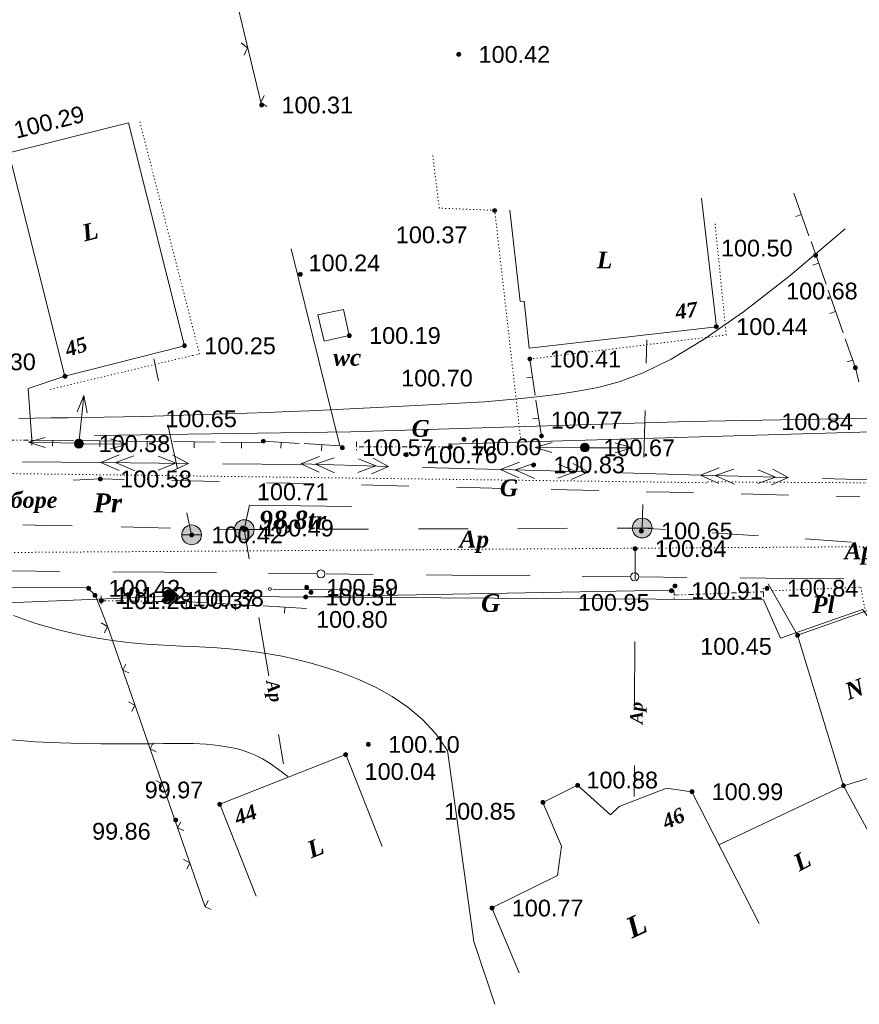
# Model space of a CAD drawing. Header units: millimetres. Extents: x 9396 to 25236, y 15106 to 31102.
# Tile 217 of 256: x 11538 to 11623, y 16475 to 16575. Entities that reach past the tile are written whole.
import ezdxf
from ezdxf.enums import TextEntityAlignment as Align

# ---------------------------------------------------------------- set-up
doc = ezdxf.new("R2010")
doc.units = ezdxf.units.MM
for name, pattern in [('DIVIDE', [1.25, 0.5, -0.25, 0, -0.25, 0, -0.25]), ('DOT', [0.25, 0, -0.25]), ('HIDDEN', [0.375, 0.25, -0.125])]:
    doc.linetypes.add(name, pattern=pattern)
for name, color, linetype, lineweight, true_color in [('1001010', 7, 'Continuous', 9, 0x000000), ('10010110', 7, 'Continuous', 20, 0xa25100), ('1060000', 7, 'Continuous', 9, 0x000000), ('1070000', 7, 'DOT', 9, 0x000000), ('2030012', 7, 'Continuous', 9, 0x000000), ('21100200', 7, 'HIDDEN', 0, 0x800080), ('3000105', 7, 'DIVIDE', 9, 0x000000), ('3000113', 7, 'Continuous', 9, 0x000000), ('3000210', 7, 'Continuous', 9, 0x000000), ('3000220', 7, 'Continuous', 9, 0x000000), ('3000260', 7, 'Continuous', 9, 0x000000), ('5010210', 7, 'Continuous', 20, 0x008000), ('5010420', 7, 'Continuous', 9, 0x000000), ('6011210', 1, 'Continuous', 9, 0xff0000), ('6011300', 1, 'Continuous', 20, 0xff0000), ('8010110', 7, 'Continuous', 20, 0x0080ff), ('8010120', 7, 'Continuous', 20, 0x0080ff), ('8010200', 7, 'Continuous', 9, 0x000000), ('9010110', 7, 'Continuous', 9, 0x000000), ('9010120', 7, 'Continuous', 20, 0x000000)]:
    doc.layers.add(name, color=color, linetype=linetype, lineweight=lineweight, true_color=true_color)
doc.styles.add('1', font='timesbi.ttf', dxfattribs={"height": 0.00127})
doc.styles.add('10', font='timesbi.ttf', dxfattribs={"height": 0.001481})
doc.styles.add('12', font='timesbi.ttf', dxfattribs={"height": 0.001693})
doc.styles.add('2', font='timesbi.ttf', dxfattribs={"height": 0.001693})
doc.styles.add('3', font='timesbi.ttf', dxfattribs={"height": 0.001693})
doc.styles.add('9', font='timesbi.ttf', dxfattribs={"height": 0.001693})
doc.styles.add('F2', font='arial.ttf', dxfattribs={"height": 0.001693})

# ---------------------------------------------------------------- blocks, each defined once
blk = doc.blocks.new('SYMBOL21100200')
at = {"true_color": 0x800080}
h = blk.add_hatch(color=216, dxfattribs=at)
edge = h.paths.add_edge_path()
edge.add_arc((0, 0), 0.1, 0, 360)
at = {"color": 216, "linetype": 'Continuous', "lineweight": 0, "true_color": 0x800080}
blk.add_circle((0, 0), 0.1, dxfattribs=at)
blk = doc.blocks.new('SYMBOL5010420')
at = {"true_color": 0xffffff}
h = blk.add_hatch(color=7, dxfattribs=at)
edge = h.paths.add_edge_path()
edge.add_arc((0, 0), 0.5, 0, 360)
at = {"color": 18, "linetype": 'Continuous', "lineweight": 9, "true_color": 0x000000, "flags": 128}
blk.add_lwpolyline([(-0.5, 0), (0.5, 0)], dxfattribs=at)
at = {"color": 18, "linetype": 'Continuous', "lineweight": 9, "true_color": 0x000000}
blk.add_circle((0, 0), 0.5, dxfattribs=at)
blk = doc.blocks.new('SYMBOL2030012')
at = {"true_color": 0xffffff}
h = blk.add_hatch(color=7, dxfattribs=at)
edge = h.paths.add_edge_path()
edge.add_arc((0, 0), 0.225, 0, 360)
at = {"true_color": 0x000000}
h = blk.add_hatch(color=18, dxfattribs=at)
edge = h.paths.add_edge_path()
edge.add_arc((0, 0), 0.05, 0, 360)
at = {"color": 18, "linetype": 'Continuous', "lineweight": 0, "true_color": 0x000000}
for radius in [0.225, 0.05]:
    blk.add_circle((0, 0), radius, dxfattribs=at)
blk = doc.blocks.new('SYMBOL8010200')
at = {"true_color": 0x000000}
h = blk.add_hatch(color=18, dxfattribs=at)
edge = h.paths.add_edge_path()
edge.add_arc((0, 0), 0.3, 0, 360)
at = {"color": 18, "linetype": 'Continuous', "lineweight": 0, "true_color": 0x000000}
blk.add_circle((0, 0), 0.3, dxfattribs=at)

msp = doc.modelspace()

# ---------------------------------------------------------------- linework, layer by layer
at = {"layer": '1001010', "color": 253}
for p, q in [((11536.758, 16561.437), (11548.844, 16564.467)), ((11606.761, 16556.862), (11608.258, 16543.868)), ((11588.42, 16546.421), (11587.388, 16555.646)), ((11588.42, 16546.421), (11588.818, 16546.466)), ((11588.818, 16546.466), (11589.329, 16541.693)), ((11589.329, 16541.693), (11608.258, 16543.868)), ((11590.724, 16495.773), (11594.214, 16497.515)), ((11621.102, 16497.467), (11608.508, 16491.472)), ((11621.102, 16497.467), (11625.629, 16489.069)), ((11605.779, 16496.859), (11612.563, 16483.55)), ((11585.564, 16485.107), (11588.308, 16478.537))]:
    msp.add_line(p, q, dxfattribs=at)
for points in [[(11548.844, 16564.467, 0), (11554.498, 16541.937, 0), (11542.418, 16538.857, 0), (11536.758, 16561.437, 0)], [(11568.598, 16542.41, 0), (11567.966, 16545.073, 0), (11570.566, 16545.61, 0)], [(11570.566, 16545.61, 0), (11571.155, 16542.981, 0), (11568.598, 16542.41, 0)], [(11628.255, 16499.654, 0), (11621.102, 16497.467, 0), (11616.452, 16512.677, 0), (11623.618, 16515.197, 0)], [(11574.473, 16491.324, 0), (11570.805, 16500.627, 0), (11558.056, 16495.6, 0), (11561.724, 16486.297, 0)], [(11594.214, 16497.515, 0), (11597.566, 16494.515, 0), (11598.426, 16495.351, 0)], [(11598.427, 16495.351, 0), (11603.208, 16497.215, 0), (11605.779, 16496.859, 0)], [(11590.723, 16495.773, 0), (11592.592, 16491.354, 0), (11592.197, 16488.38, 0), (11585.564, 16485.107, 0)]]:
    msp.add_polyline3d(points, dxfattribs=at)
at = {"layer": '10010110'}
for points in [[(11621.263, 16553.759, 0), (11615.696, 16549.041, 0), (11610.989, 16545.367, 0), (11607.023, 16542.596, 0), (11603.684, 16540.587, 0), (11600.854, 16539.199, 0), (11598.417, 16538.29, 0), (11596.256, 16537.719, 0), (11594.256, 16537.345, 0), (11592.316, 16537.049, 0), (11590.411, 16536.802, 0), (11588.529, 16536.597, 0), (11586.663, 16536.427, 0), (11584.801, 16536.285, 0), (11582.936, 16536.163, 0), (11581.056, 16536.056, 0), (11579.153, 16535.956, 0), (11577.218, 16535.857, 0), (11575.253, 16535.758, 0), (11573.258, 16535.66, 0), (11571.237, 16535.564, 0), (11569.191, 16535.47, 0), (11567.122, 16535.379, 0), (11565.033, 16535.291, 0), (11562.925, 16535.206, 0), (11560.802, 16535.126, 0), (11558.673, 16535.05, 0), (11556.549, 16534.979, 0), (11554.442, 16534.914, 0), (11552.361, 16534.855, 0), (11550.318, 16534.803, 0), (11548.323, 16534.758, 0), (11546.388, 16534.721, 0), (11544.522, 16534.691, 0), (11542.726, 16534.667, 0), (11541.002, 16534.643, 0), (11539.349, 16534.616, 0), (11537.769, 16534.584, 0)], [(11537.221, 16514.669, 0), (11538.318, 16514.26, 0), (11539.47, 16513.876, 0), (11540.669, 16513.518, 0), (11541.903, 16513.188, 0), (11543.164, 16512.887, 0), (11544.438, 16512.618, 0), (11545.716, 16512.381, 0), (11546.987, 16512.178, 0), (11548.24, 16512.011, 0), (11549.467, 16511.879, 0), (11550.672, 16511.778, 0), (11551.861, 16511.699, 0), (11553.041, 16511.636, 0), (11554.22, 16511.581, 0), (11555.403, 16511.527, 0), (11556.597, 16511.467, 0), (11557.809, 16511.394, 0), (11559.047, 16511.299, 0), (11560.314, 16511.176, 0), (11561.618, 16511.016, 0), (11562.963, 16510.812, 0), (11564.356, 16510.555, 0), (11565.803, 16510.237, 0), (11567.308, 16509.85, 0), (11568.878, 16509.387, 0), (11570.511, 16508.837, 0), (11572.181, 16508.184, 0), (11573.855, 16507.408, 0), (11575.498, 16506.49, 0), (11577.076, 16505.413, 0), (11578.558, 16504.156, 0), (11579.908, 16502.702, 0), (11581.093, 16501.031, 0)], [(11536.647, 16502.124, 0), (11539.422, 16501.899, 0), (11541.913, 16501.786, 0), (11544.117, 16501.736, 0), (11546.035, 16501.711, 0), (11547.694, 16501.699, 0), (11549.125, 16501.698, 0), (11550.36, 16501.703, 0), (11551.43, 16501.713, 0), (11552.368, 16501.724, 0), (11553.205, 16501.733, 0), (11553.973, 16501.736, 0), (11554.699, 16501.732, 0), (11555.393, 16501.718, 0), (11556.059, 16501.692, 0), (11556.701, 16501.654, 0), (11557.325, 16501.601, 0), (11557.935, 16501.532, 0), (11558.536, 16501.445, 0), (11559.132, 16501.339, 0), (11559.73, 16501.211, 0), (11560.339, 16501.045, 0), (11560.974, 16500.827, 0), (11561.646, 16500.54, 0), (11562.367, 16500.168, 0), (11563.151, 16499.696, 0), (11564.008, 16499.107, 0), (11564.953, 16498.385, 0)]]:
    msp.add_polyline3d(points, dxfattribs=at)
at = {"layer": '1060000', "color": 253}
for points in [[(11560.538, 16523.357, 0), (11561.069, 16525.828, 0), (11571.375, 16525.678, 0)], [(11581.093, 16501.031, 0), (11583.738, 16481.716, 0), (11585.855, 16475.366, 0)]]:
    msp.add_polyline3d(points, dxfattribs=at)
at = {"layer": '1070000', "color": 253}
for p, q in [((11588.452, 16532.65), (11585.854, 16555.623)), ((11540.935, 16537.532), (11555.355, 16540.972)), ((11607.365, 16528.188, 195.755), (11658.983, 16527.866))]:
    msp.add_line(p, q, dxfattribs=at)
for points in [[(11555.355, 16540.972, 0), (11556.017, 16541.104, 0), (11549.931, 16564.785, 0)], [(11585.854, 16555.623, 0), (11580.241, 16555.861, 0), (11579.585, 16561.164, 0)], [(11589.395, 16540.597, 0), (11609.24, 16543.031, 0), (11608.122, 16554.358, 0)], [(11607.256, 16528.097, 0), (11497.567, 16529.536, 0), (11491.071, 16531.7, 0)], [(11488.425, 16515.139, 0), (11490.542, 16518.115, 0), (11494.598, 16520.757, 0), (11651.408, 16521.819, 0)], [(11613.889, 16517.169, 47.941), (11622.85, 16517.542, 0), (11623.291, 16515.083, 0)]]:
    msp.add_polyline3d(points, dxfattribs=at)
at = {"layer": '3000105', "color": 253}
for p, q in [((11539.077, 16531.905), (11539.079, 16533.005)), ((11528.078, 16532.417), (11539.078, 16532.405)), ((11571.878, 16532.237), (11571.876, 16531.137)), ((11581.356, 16531.725), (11571.877, 16531.737)), ((11581.356, 16531.225), (11581.357, 16532.325)), ((11603.959, 16517.235), (11603.999, 16516.136)), ((11603.977, 16516.736), (11613.01, 16517.072)), ((11613.028, 16516.572), (11612.987, 16517.672)), ((11546.089, 16516.668), (11546.076, 16515.569)), ((11546.083, 16516.168), (11552.961, 16516.088)), ((11552.955, 16515.588), (11552.968, 16516.688))]:
    msp.add_line(p, q, dxfattribs=at)
at = {"layer": '3000113', "color": 253}
for p, q in [((11565.263, 16551.739), (11570.183, 16531.818)), ((11581.16, 16532.006, 29.299), (11623.898, 16533.257)), ((11616.452, 16512.677, 4.226), (11613.488, 16517.87, 66.573)), ((11603.655, 16517.22, 66.573), (11566.877, 16516.574, 66.573))]:
    msp.add_line(p, q, dxfattribs=at)
msp.add_polyline3d([(11546.713, 16513.59, 19.028), (11545.456, 16516.764, 3.602), (11544.654, 16517.486, 0), (11521.102, 16517.525, 0)], dxfattribs=at)
at = {"layer": '3000210', "color": 253}
msp.add_polyline3d([(11539.078, 16532.405, 0), (11538.686, 16537.632, 0), (11542.418, 16538.857, 0)], dxfattribs=at)
at = {"layer": '3000220', "color": 253}
for p, q in [((11617.611, 16553.057), (11616.091, 16557.377)), ((11616.851, 16555.217), (11616.291, 16555.017)), ((11619.331, 16548.157), (11617.821, 16552.467)), ((11618.581, 16550.307), (11618.011, 16550.107)), ((11621.061, 16543.247), (11619.541, 16547.567)), ((11620.301, 16545.407), (11619.731, 16545.207)), ((11589.941, 16536.957), (11589.391, 16540.597)), ((11622.021, 16540.497), (11621.461, 16540.307)), ((11589.671, 16538.777), (11589.081, 16538.687)), ((11590.571, 16532.807), (11590.021, 16536.457)), ((11590.301, 16534.627), (11589.701, 16534.547)), ((11543.281, 16532.357), (11539.081, 16532.407)), ((11541.181, 16532.387), (11541.171, 16531.787)), ((11548.051, 16532.307), (11543.851, 16532.357)), ((11545.951, 16532.327), (11545.941, 16531.727)), ((11552.821, 16532.257), (11548.621, 16532.307)), ((11550.721, 16532.277), (11550.711, 16531.677)), ((11557.591, 16532.207), (11553.391, 16532.247)), ((11555.491, 16532.227), (11555.481, 16531.627)), ((11562.361, 16532.157), (11558.161, 16532.197)), ((11560.261, 16532.177), (11560.261, 16531.577)), ((11566.081, 16532.077), (11562.481, 16532.297)), ((11564.281, 16532.187), (11564.241, 16531.587)), ((11570.181, 16531.817), (11566.581, 16532.047)), ((11568.381, 16531.927), (11568.341, 16531.327)), ((11556.891, 16515.947, 34.434), (11552.511, 16516.187, 34.434)), ((11554.701, 16516.067, 34.434), (11554.671, 16515.467, 34.434)), ((11561.861, 16515.667, 34.434), (11557.481, 16515.917, 34.434)), ((11559.671, 16515.787, 34.434), (11559.641, 16515.197, 34.434)), ((11566.831, 16515.397, 34.434), (11562.461, 16515.637, 34.434)), ((11564.651, 16515.517, 34.434), (11564.611, 16514.917, 34.434))]:
    msp.add_line(p, q, dxfattribs=at)
msp.add_polyline3d([(11622.651, 16538.307, 0), (11622.301, 16539.717, 0), (11621.261, 16542.657, 0)], dxfattribs=at)
at = {"layer": '3000260', "color": 253}
for p, q in [((11558.495, 16582.001), (11562.199, 16566.579)), ((11546.713, 16513.59), (11556.554, 16485.295))]:
    msp.add_line(p, q, dxfattribs=at)
for points in [[(11560.241, 16572.577, 0), (11560.881, 16572.067, 0), (11560.541, 16571.337, 0)], [(11562.561, 16567.227, 0), (11562.211, 16566.547, 0), (11562.821, 16566.117, 0)], [(11546.071, 16513.927, 0), (11546.721, 16513.577, 0), (11546.411, 16512.927, 0)], [(11548.571, 16509.767, 0), (11548.261, 16509.147, 0), (11548.881, 16508.877, 0)], [(11548.841, 16505.957, 0), (11549.491, 16505.607, 0), (11549.191, 16504.957, 0)], [(11551.341, 16501.797, 0), (11551.031, 16501.177, 0), (11551.651, 16500.907, 0)], [(11551.611, 16497.987, 0), (11552.261, 16497.637, 0), (11551.961, 16496.987, 0)], [(11554.111, 16493.827, 0), (11553.801, 16493.207, 0), (11554.431, 16492.937, 0)], [(11554.381, 16490.017, 0), (11555.031, 16489.667, 0), (11554.731, 16489.017, 0)], [(11556.891, 16485.857, 0), (11556.571, 16485.237, 0), (11557.201, 16484.967, 0)]]:
    msp.add_polyline3d(points, dxfattribs=at)
at = {"layer": '5010210'}
for p, q in [((11601.231, 16542.547, 11.598), (11601.171, 16540.167, 11.598)), ((11551.391, 16540.607, 51.162), (11551.871, 16538.387, 51.162)), ((11600.931, 16530.647, 11.598), (11601.051, 16535.407, 11.598)), ((11553.781, 16529.497, 51.162), (11552.821, 16533.937, 51.162)), ((11600.811, 16525.887, 11.598), (11600.751, 16523.507, 11.598)), ((11554.741, 16525.047, 51.162), (11555.211, 16522.827, 51.162)), ((11538.161, 16523.837), (11540.651, 16523.787)), ((11540.651, 16523.787), (11543.131, 16523.727)), ((11553.081, 16523.517), (11548.111, 16523.627)), ((11558.051, 16523.407), (11560.541, 16523.357)), ((11560.541, 16523.357), (11563.051, 16523.367)), ((11561.031, 16520.397), (11560.541, 16523.357)), ((11573.101, 16523.407), (11568.081, 16523.387)), ((11578.131, 16523.427), (11580.641, 16523.437)), ((11580.641, 16523.437), (11583.161, 16523.447)), ((11593.211, 16523.487), (11588.181, 16523.467)), ((11598.241, 16523.497), (11600.751, 16523.507)), ((11600.751, 16523.507), (11603.101, 16523.357)), ((11612.511, 16522.727), (11607.811, 16523.037)), ((11617.211, 16522.407), (11619.561, 16522.257)), ((11619.561, 16522.257), (11621.921, 16522.097)), ((11600.031, 16518.307), (11600.041, 16521.437)), ((11562.021, 16514.477), (11563.021, 16508.557)), ((11600.001, 16512.037), (11599.981, 16505.767)), ((11564.501, 16499.677), (11564.011, 16502.637)), ((11599.951, 16496.377), (11599.961, 16499.507))]:
    msp.add_line(p, q, dxfattribs=at)
at = {"layer": '6011210'}
for p, q in [((11543.825, 16532.043), (11544.324, 16536.917)), ((11543.619, 16532.09), (11538.72, 16532.199)), ((11543.825, 16532.043), (11548.724, 16532.003)), ((11594.837, 16531.627), (11589.937, 16531.667)), ((11594.837, 16531.627), (11599.737, 16531.607))]:
    msp.add_line(p, q, dxfattribs=at)
for points in [[(11543.653, 16535.277, 0), (11544.324, 16536.917, 0), (11544.324, 16536.917, 0), (11544.648, 16535.175, 0)], [(11540.409, 16531.661, 0), (11538.72, 16532.199, 0), (11538.72, 16532.199, 0), (11540.431, 16532.661, 0)], [(11547.029, 16532.517, 0), (11548.724, 16532.003, 0), (11548.724, 16532.003, 0), (11547.02, 16531.517, 0)], [(11591.633, 16531.153, 0), (11589.937, 16531.667, 0), (11589.937, 16531.667, 0), (11591.641, 16532.153, 0)], [(11598.039, 16532.114, 0), (11599.737, 16531.607, 0), (11599.737, 16531.607, 0), (11598.035, 16531.114, 0)]]:
    msp.add_polyline3d(points, dxfattribs=at)
at = {"layer": '6011300'}
for p, q in [((11546.031, 16530.137, 94.823), (11547.911, 16530.917, 94.823)), ((11566.241, 16529.997, 94.823), (11568.131, 16530.737, 94.823)), ((11538.141, 16530.217, 94.823), (11546.031, 16530.137, 94.823)), ((11546.031, 16530.137, 94.823), (11554.901, 16530.047, 94.823)), ((11546.031, 16530.137, 94.823), (11547.891, 16529.317, 94.823)), ((11558.351, 16530.017, 94.823), (11566.241, 16529.937, 94.823)), ((11566.241, 16529.997, 94.823), (11575.111, 16529.747, 94.823)), ((11566.241, 16529.997, 94.823), (11568.091, 16529.147, 94.823)), ((11586.441, 16529.427, 94.823), (11588.341, 16530.177, 94.823)), ((11578.561, 16529.647, 94.823), (11586.441, 16529.427, 94.823)), ((11586.441, 16529.427, 94.823), (11595.311, 16529.187, 94.823)), ((11586.441, 16529.427, 94.823), (11588.291, 16528.577, 94.823)), ((11598.761, 16529.087, 94.823), (11606.641, 16528.867, 94.823)), ((11606.641, 16528.867, 94.823), (11608.541, 16529.617, 94.823)), ((11606.641, 16528.867, 94.823), (11615.511, 16528.617, 94.823)), ((11606.641, 16528.867, 94.823), (11608.491, 16528.017, 94.823)), ((11618.961, 16528.517, 94.823), (11626.851, 16528.297, 94.823))]:
    msp.add_line(p, q, dxfattribs=at)
for points in [[(11547.511, 16530.127, 94.823), (11549.391, 16530.807, 94.823), (11547.511, 16530.127, 94.823), (11549.471, 16529.307, 94.823)], [(11551.851, 16530.777, 94.823), (11553.621, 16530.057, 94.823), (11551.841, 16529.377, 94.823)], [(11553.331, 16530.867, 94.823), (11554.901, 16530.047, 94.823), (11553.221, 16529.267, 94.823)], [(11567.721, 16529.957, 94.823), (11569.611, 16530.597, 94.823), (11567.721, 16529.957, 94.823), (11569.671, 16529.097, 94.823)], [(11572.071, 16530.527, 94.823), (11573.831, 16529.787, 94.823), (11572.031, 16529.137, 94.823)], [(11573.551, 16530.587, 94.823), (11575.111, 16529.747, 94.823), (11573.411, 16528.997, 94.823)], [(11587.921, 16529.387, 94.823), (11589.811, 16530.037, 94.823), (11587.921, 16529.387, 94.823), (11589.871, 16528.537, 94.823)], [(11592.281, 16529.967, 94.823), (11594.031, 16529.217, 94.823), (11592.241, 16528.567, 94.823)], [(11593.761, 16530.027, 94.823), (11595.311, 16529.187, 94.823), (11593.611, 16528.427, 94.823)], [(11608.121, 16528.827, 94.823), (11610.011, 16529.467, 94.823), (11608.121, 16528.827, 94.823), (11610.071, 16527.967, 94.823)], [(11612.481, 16529.407, 94.823), (11614.231, 16528.657, 94.823), (11612.441, 16528.007, 94.823)], [(11613.961, 16529.457, 94.823), (11615.511, 16528.617, 94.823), (11613.811, 16527.867, 94.823)]]:
    msp.add_polyline3d(points, dxfattribs=at)
at = {"layer": '8010110'}
for points in [[(11605.503, 16534.291, 101.752), (11638.723, 16534.906, 101.752), (11668.339, 16534.291, 101.752)], [(11545.392, 16532.885, 101.752), (11571.317, 16533.236, 101.752), (11605.503, 16534.291, 101.752)], [(11613.01, 16516.252, 115.686), (11614.743, 16512.365, 115.686), (11623.011, 16515.284, 115.686), (11624.141, 16513.832, 115.686), (11656.65, 16512.672, 115.686), (11654.835, 16534.2, 115.686)], [(11535.725, 16515.923, 115.686), (11553.214, 16516.626, 115.686), (11613.01, 16516.252, 115.686)]]:
    msp.add_polyline3d(points, dxfattribs=at)
at = {"layer": '8010120'}
for p, q in [((11543.261, 16528.357), (11546.001, 16528.487)), ((11548.401, 16528.427), (11546.001, 16528.487)), ((11553.201, 16528.317), (11557.991, 16528.207)), ((11565.191, 16528.037), (11562.791, 16528.087)), ((11567.581, 16527.977), (11565.191, 16528.037)), ((11572.381, 16527.867), (11577.181, 16527.757)), ((11584.371, 16527.587), (11581.971, 16527.637)), ((11586.771, 16527.527), (11584.371, 16527.587)), ((11591.561, 16527.417), (11596.361, 16527.297)), ((11603.551, 16527.137), (11601.161, 16527.187)), ((11605.951, 16527.077), (11603.551, 16527.137)), ((11610.751, 16526.967), (11615.541, 16526.847)), ((11622.741, 16526.677), (11620.341, 16526.737))]:
    msp.add_line(p, q, dxfattribs=at)
at = {"layer": '9010110', "color": 253}
for q in [(11563.416, 16517.345), (11570.015, 16517.284)]:
    msp.add_line((11566.715, 16517.3), q, dxfattribs=at)
for points in [[(11563.266, 16517.349, 0), (11563.245, 16517.424, 0), (11563.191, 16517.479, 0), (11563.116, 16517.499, 0), (11563.041, 16517.479, 0), (11562.986, 16517.424, 0), (11562.966, 16517.349, 0), (11562.986, 16517.274, 0), (11563.041, 16517.219, 0), (11563.116, 16517.199, 0), (11563.191, 16517.219, 0), (11563.245, 16517.274, 0), (11563.266, 16517.349, 0)], [(11570.465, 16517.282, 0), (11570.445, 16517.357, 0), (11570.39, 16517.412, 0), (11570.315, 16517.432, 0), (11570.24, 16517.412, 0), (11570.185, 16517.357, 0), (11570.165, 16517.282, 0), (11570.185, 16517.207, 0), (11570.24, 16517.153, 0), (11570.315, 16517.132, 0), (11570.39, 16517.153, 0), (11570.445, 16517.207, 0), (11570.465, 16517.282, 0)]]:
    msp.add_polyline3d(points, close=True, dxfattribs=at)
at = {"layer": '9010120', "color": 253}
for p, q in [((11537.111, 16519.177), (11541.871, 16519.137)), ((11552.431, 16519.037), (11547.251, 16519.087)), ((11557.721, 16518.987), (11552.431, 16519.037)), ((11563.001, 16518.937), (11567.861, 16518.887)), ((11568.811, 16518.877), (11573.571, 16518.827)), ((11584.131, 16518.727), (11578.961, 16518.777)), ((11589.421, 16518.677), (11584.131, 16518.727)), ((11594.701, 16518.627), (11599.561, 16518.587)), ((11600.511, 16518.577), (11605.271, 16518.527)), ((11615.831, 16518.427), (11610.661, 16518.477)), ((11621.121, 16518.377), (11615.831, 16518.427))]:
    msp.add_line(p, q, dxfattribs=at)
for points in [[(11568.281, 16518.467, 0), (11568.491, 16518.527, 0), (11568.641, 16518.677, 0), (11568.691, 16518.887, 0), (11568.641, 16519.087, 0), (11568.491, 16519.237, 0), (11568.281, 16519.297, 0), (11568.081, 16519.237, 0), (11567.931, 16519.087, 0), (11567.871, 16518.887, 0), (11567.931, 16518.677, 0), (11568.081, 16518.527, 0), (11568.281, 16518.467, 0)], [(11599.981, 16518.167, 0), (11600.191, 16518.227, 0), (11600.341, 16518.377, 0), (11600.401, 16518.577, 0), (11600.341, 16518.787, 0), (11600.191, 16518.937, 0), (11599.981, 16518.987, 0), (11599.781, 16518.937, 0), (11599.631, 16518.787, 0), (11599.571, 16518.577, 0), (11599.631, 16518.377, 0), (11599.781, 16518.227, 0), (11599.981, 16518.167, 0)]]:
    msp.add_polyline3d(points, close=True, dxfattribs=at)

# ---------------------------------------------------------------- block references
at = {"layer": '2030012', "color": 253, "xscale": 2, "yscale": 2, "zscale": 2}
for p in [(11543.825, 16532.043), (11594.957, 16531.654, 80.538), (11552.998, 16516.706)]:
    msp.add_blockref('SYMBOL2030012', p, dxfattribs=at)
at = {"layer": '21100200', "xscale": 2, "yscale": 2, "zscale": 2}
for p in [(11582.218, 16571.397, 200.84), (11562.298, 16566.277, 200.62), (11585.858, 16555.617, 200.74), (11618.278, 16551.097, 201), (11566.218, 16549.177, 200.48), (11608.258, 16543.877, 200.88), (11571.158, 16542.977, 200.38), (11554.498, 16541.937, 200.5), (11589.398, 16540.597, 200.82), (11622.298, 16539.717, 201.3), (11542.418, 16538.857, 200.6), (11582.758, 16532.497, 201.4), (11590.578, 16532.817, 201.54), (11543.825, 16532.043, 200.765), (11562.478, 16532.297, 201.3), (11570.448, 16531.647, 201.132), (11581.356, 16531.725, 201.197), (11594.837, 16531.627, 201.342), (11576.918, 16530.917, 201.52), (11589.778, 16529.897, 201.66), (11545.998, 16528.477, 201.16), (11555.215, 16522.824, 200.846), (11560.353, 16523.512, 200.971), (11560.538, 16523.357, 201.42), (11600.67, 16523.226, 201.29), (11600.038, 16521.437, 201.68), (11604.058, 16517.657, 201.9), (11544.822, 16517.423, 200.831), (11545.463, 16516.696, 202.644), (11566.845, 16517.506, 201.181), (11567.278, 16517.017, 201.6), (11603.71, 16517.176, 201.822), (11613.361, 16517.434, 201.69), (11546.083, 16516.168, 202.565), (11552.454, 16516.192, 200.75), (11553.29, 16516.431, 200.75), (11566.757, 16516.533, 201.02), (11616.458, 16512.677, 200.9), (11573.078, 16501.637, 200.2), (11570.798, 16500.617, 200.08), (11594.218, 16497.517, 201.76), (11605.778, 16496.857, 201.98), (11621.098, 16497.457, 201.68), (11590.718, 16495.777, 201.7), (11558.058, 16495.597, 199.94), (11553.618, 16493.997, 199.72), (11585.578, 16485.097, 201.54)]:
    msp.add_blockref('SYMBOL21100200', p, dxfattribs=at)
at = {"layer": '5010420', "color": 253, "xscale": 2, "yscale": 2, "zscale": 2}
for p in [(11555.215, 16522.824, 160.168), (11560.538, 16523.357), (11600.751, 16523.51)]:
    msp.add_blockref('SYMBOL5010420', p, dxfattribs=at)
at = {"layer": '8010200', "color": 253, "xscale": 2, "yscale": 2, "zscale": 2}
msp.add_blockref('SYMBOL8010200', (11552.998, 16516.706, 18.237), dxfattribs=at)

# ---------------------------------------------------------------- texts
at = {"layer": '1001010', "color": 253, "style": '9'}
for s, height, rotation, p in [('L', 1.693, 14.1, (11544.188, 16553.302)), ('N', 1.693, 20.3, (11621.34, 16506.918)), ('L', 1.693, 21.5, (11567.004, 16490.902)), ('L', 1.693, 28.2, (11616.225, 16489.51)), ('L', 2.061, 24.8, (11599.298, 16482.94))]:
    msp.add_text(s, height=height, rotation=rotation, dxfattribs=at).set_placement(p, align=Align.MIDDLE_LEFT)
for s, p in [('L', (11596.173, 16550.621)), ('wc', (11569.517, 16540.77))]:
    msp.add_text(s, height=1.693, dxfattribs=at).set_placement(p, align=Align.MIDDLE_LEFT)
at = {"layer": '1001010', "color": 1, "true_color": 0xff0000, "style": '10'}
for s, rotation, p in [('47', 8, (11604.11, 16545.345)), ('45', 17.1, (11542.468, 16541.522)), ('44', 20, (11559.604, 16494.162)), ('46', 24.6, (11602.878, 16493.7))]:
    msp.add_text(s, height=1.4813, rotation=rotation, dxfattribs=at).set_placement(p, align=Align.MIDDLE_LEFT)
at = {"layer": '1070000', "color": 253}
for s, height, style, p in [('ул.Арборе', 1.6113, '1', (11531.143, 16526.358)), ('Pr', 1.9076, '2', (11545.303, 16526.058)), ('Pl', 1.693, '2', (11617.93, 16515.772, 23.97))]:
    msp.add_text(s, height=height, dxfattribs=dict(at, style=style)).set_placement(p, align=Align.MIDDLE_LEFT)
at = {"layer": '21100200', "color": 253, "style": 'F2'}
for s, p in [('100.42', (11584.218, 16571.397, 200.84)), ('100.31', (11564.298, 16566.277, 200.62)), ('100.37', (11575.858, 16553.157, 200.74)), ('100.50', (11608.718, 16551.817, 201)), ('100.24', (11567.038, 16550.317, 200.48)), ('100.68', (11615.298, 16547.477, 201.36)), ('100.44', (11610.258, 16543.877, 200.88)), ('100.19', (11573.158, 16542.977, 200.38)), ('100.25', (11556.498, 16541.937, 200.5)), ('100.30', (11532.238, 16540.317, 200.6)), ('100.41', (11591.398, 16540.597, 200.82)), ('100.70', (11576.398, 16538.677, 201.4)), ('100.65', (11552.558, 16534.557, 201.3)), ('100.77', (11591.518, 16534.417, 201.54)), ('100.84', (11614.818, 16534.257, 201.68)), ('100.38', (11545.825, 16532.043, 200.765)), ('100.57', (11572.448, 16531.647, 201.132)), ('100.76', (11578.918, 16530.917, 201.52)), ('100.60', (11583.356, 16531.725, 201.197)), ('100.67', (11596.837, 16531.627, 201.342)), ('100.83', (11591.778, 16529.897, 201.66)), ('100.58', (11547.998, 16528.477, 201.16)), ('100.71', (11561.818, 16527.177, 201.42)), ('100.49', (11562.353, 16523.512, 200.971)), ('100.65', (11602.67, 16523.226, 201.29)), ('100.42', (11557.215, 16522.824, 200.846)), ('100.84', (11602.038, 16521.437, 201.68)), ('100.42', (11546.822, 16517.423, 200.831)), ('100.59', (11568.845, 16517.506, 201.181)), ('100.91', (11605.71, 16517.176, 201.822)), ('100.84', (11615.361, 16517.434, 201.69)), ('101.32', (11547.463, 16516.696, 202.644)), ('101.28', (11548.083, 16516.168, 202.565)), ('100.37', (11554.454, 16516.192, 200.75)), ('100.38', (11555.29, 16516.431, 200.75)), ('100.51', (11568.757, 16516.533, 201.02)), ('100.95', (11594.258, 16515.997, 201.9)), ('100.80', (11567.798, 16514.277, 201.6)), ('100.45', (11606.618, 16511.557, 200.9)), ('100.10', (11575.078, 16501.637, 200.2)), ('100.04', (11572.698, 16498.897, 200.08)), ('100.88', (11595.118, 16498.037, 201.76)), ('99.97', (11550.478, 16497.037, 199.94)), ('100.99', (11607.778, 16496.857, 201.98)), ('100.85', (11580.738, 16494.877, 201.7)), ('99.86', (11545.158, 16492.857, 199.72)), ('100.77', (11587.578, 16485.097, 201.54))]:
    msp.add_text(s, height=1.693, dxfattribs=at).set_placement(p, align=Align.MIDDLE_LEFT)
msp.add_text('100.29', height=1.693, rotation=13.9, dxfattribs=at).set_placement((11537.298, 16563.697, 200.58), align=Align.MIDDLE_LEFT)
at = {"layer": '5010210', "color": 253, "style": '2'}
for p in [(11582.286, 16522.392), (11621.206, 16521.212)]:
    msp.add_text('Ap', height=1.693, dxfattribs=at).set_placement(p, align=Align.MIDDLE_LEFT)
at = {"layer": '5010210', "color": 253, "style": '1'}
for rotation, p in [(281.6, (11563.361, 16508.137)), (90, (11600.156, 16503.707))]:
    msp.add_text('Ap', height=1.2697, rotation=rotation, dxfattribs=at).set_placement(p, align=Align.MIDDLE_LEFT)
at = {"layer": '5010420', "color": 253, "style": '12'}
msp.add_text('98,8tr', height=1.8555, dxfattribs=at).set_placement((11562.038, 16524.337), align=Align.MIDDLE_LEFT)
at = {"layer": '8010110', "color": 253, "style": '3'}
for height, p in [(1.693, (11577.448, 16533.588, 101.752)), (1.791, (11584.468, 16515.935, 115.686))]:
    msp.add_text('G', height=height, dxfattribs=at).set_placement(p, align=Align.MIDDLE_LEFT)
at = {"layer": '8010120', "color": 253, "style": '2'}
msp.add_text('G', height=1.693, dxfattribs=at).set_placement((11586.371, 16527.582), align=Align.MIDDLE_LEFT)

doc.saveas('drawing.dxf')
